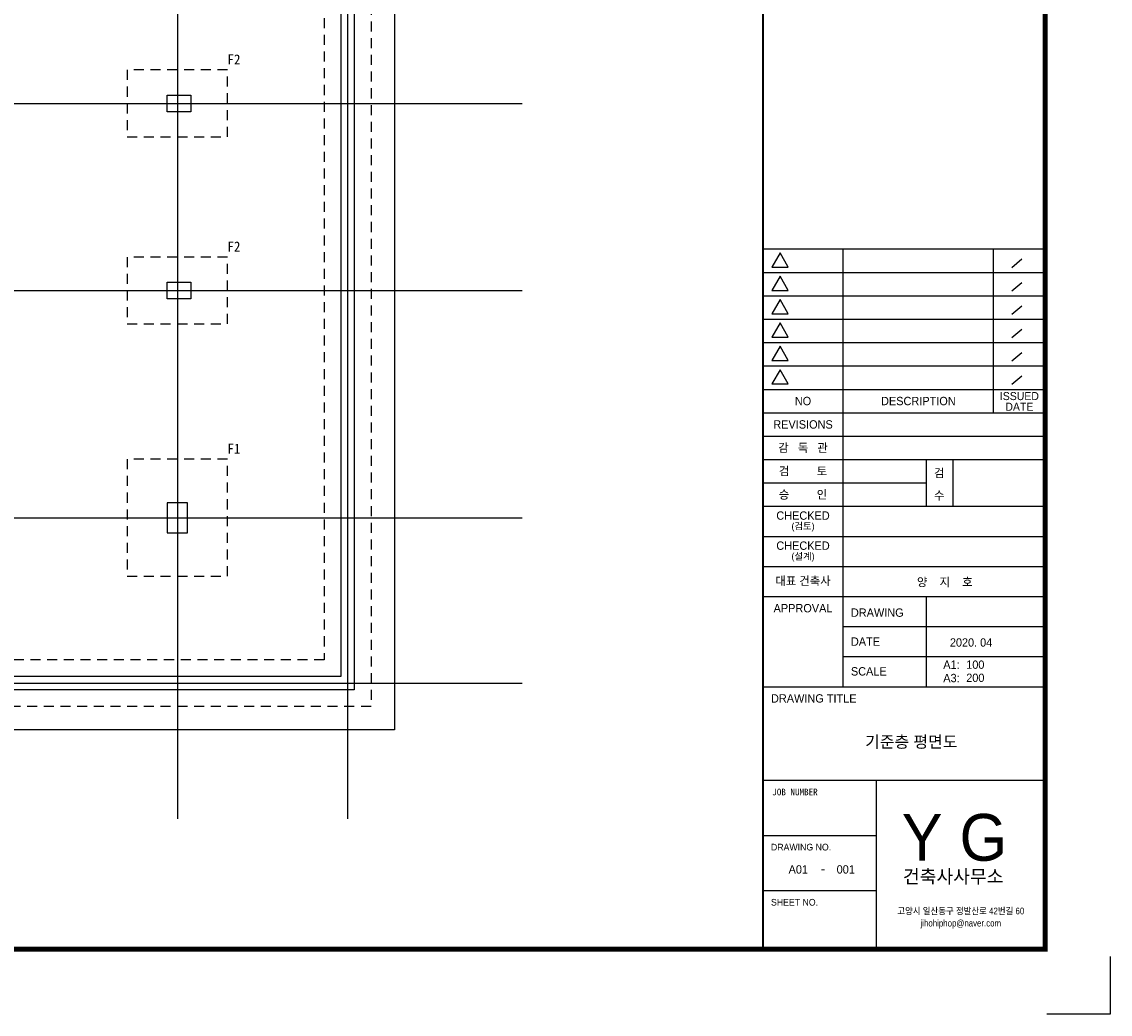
# Model space of a CAD drawing. Header units: inches. Extents: x 3669471 to 3753571, y -5560604 to -5501204.
# Tile 3 of 4: x 3720975 to 3753571, y -5560604 to -5530904. Entities that reach past the tile are written whole.
import ezdxf
from ezdxf.enums import TextEntityAlignment as Align

# ---------------------------------------------------------------- set-up
doc = ezdxf.new("R2010")
doc.units = ezdxf.units.IN
doc.header["$MEASUREMENT"] = 0
doc.linetypes.add('CEN', pattern=[66, 60, -2, 2, -2])
doc.linetypes.add('HID', pattern=[5, 3, -2])
for name, color, linetype in [('0-TEX(타이틀)', 2, 'CONTINUOUS'), ('3', 3, 'CONTINUOUS'), ('A_GE_FORM', 7, 'CONTINUOUS'), ('A_GE_TEXT', 3, 'CONTINUOUS'), ('CEN', 13, 'CEN'), ('FOOT', 4, 'HID'), ('SY', 1, 'CONTINUOUS'), ('TE1-F', 5, 'CONTINUOUS'), ('WA1', 2, 'CONTINUOUS')]:
    doc.layers.add(name, color=color, linetype=linetype)
doc.styles.add('굴림', font='txt')
doc.styles.add('나눔고딕', font='txt')
doc.styles.add('돋움', font='txt')
doc.styles.add('돋움체', font='txt')
doc.styles.add('울릉도L', font='HYWULM.TTF')

# ---------------------------------------------------------------- blocks, each defined once
blk = doc.blocks.new('sheet _서영')
at = {"layer": 'A_GE_FORM', "color": 161}
for p, q in [((-361952.99, -1058829.43), (-361868.89, -1058829.43)), ((-361928.99, -1058960.43), (-361928.99, -1058829.43)), ((-361883.91, -1058878.43), (-361883.91, -1058829.43)), ((-361875.5, -1058832.51), (-361878.46, -1058835.03)), ((-361952.99, -1058836.43), (-361868.89, -1058836.43)), ((-361875.5, -1058839.51), (-361878.46, -1058842.03)), ((-361952.99, -1058843.43), (-361868.89, -1058843.43)), ((-361875.5, -1058846.51), (-361878.46, -1058849.03)), ((-361952.99, -1058850.43), (-361868.89, -1058850.43)), ((-361875.5, -1058853.51), (-361878.46, -1058856.03)), ((-361952.99, -1058857.43), (-361868.89, -1058857.43)), ((-361875.5, -1058860.51), (-361878.46, -1058863.03)), ((-361952.99, -1058864.43), (-361868.89, -1058864.43)), ((-361875.5, -1058867.51), (-361878.46, -1058870.03)), ((-361952.99, -1058871.43), (-361868.89, -1058871.43)), ((-361952.99, -1058878.43), (-361868.49, -1058878.43)), ((-361952.99, -1058885.43), (-361868.49, -1058885.43)), ((-361952.99, -1058892.43), (-361868.49, -1058892.43)), ((-361903.99, -1058906.43), (-361903.99, -1058892.43)), ((-361895.99, -1058906.43), (-361895.99, -1058892.43)), ((-361952.99, -1058899.43), (-361903.99, -1058899.43)), ((-361952.99, -1058906.43), (-361868.49, -1058906.43)), ((-361952.99, -1058915.43), (-361868.49, -1058915.43)), ((-361952.99, -1058924.43), (-361868.49, -1058924.43)), ((-361952.99, -1058933.43), (-361868.49, -1058933.43)), ((-361903.99, -1058960.43), (-361903.99, -1058933.43)), ((-361928.99, -1058942.43), (-361868.49, -1058942.43)), ((-361928.99, -1058951.43), (-361868.49, -1058951.43)), ((-361952.99, -1058960.43), (-361868.49, -1058960.43)), ((-361952.99, -1058988.43), (-361868.49, -1058988.43)), ((-361918.99, -1059038.93), (-361918.99, -1058988.43)), ((-361952.99, -1059004.93), (-361918.99, -1059004.93)), ((-361952.99, -1059021.43), (-361918.99, -1059021.43))]:
    blk.add_line(p, q, dxfattribs=at)
at = {"layer": 'A_GE_FORM'}
for p, q in [((-361848.99, -1059041.18), (-361848.99, -1059058.43)), ((-361848.99, -1059058.43), (-361867.99, -1059058.43))]:
    blk.add_line(p, q, dxfattribs=at)
at = {"layer": 'A_GE_FORM', "const_width": 1.5}
blk.add_lwpolyline([(-361868.49, -1059038.93), (-362670.49, -1059038.93), (-362670.49, -1058483.93), (-361868.49, -1058483.93)], close=True, dxfattribs=at)
at = {"layer": 'A_GE_FORM', "const_width": 0.6}
blk.add_lwpolyline([(-361952.99, -1059038.93), (-361952.99, -1058483.93)], dxfattribs=at)
at = {"layer": 'A_GE_FORM', "color": 7}
for points in [[(-361947.88, -1058830.55), (-361950.34, -1058834.82), (-361945.41, -1058834.82)], [(-361947.88, -1058837.55), (-361950.34, -1058841.82), (-361945.41, -1058841.82)], [(-361947.88, -1058844.55), (-361950.34, -1058848.82), (-361945.41, -1058848.82)], [(-361947.88, -1058851.55), (-361950.34, -1058855.82), (-361945.41, -1058855.82)], [(-361947.88, -1058858.55), (-361950.34, -1058862.82), (-361945.41, -1058862.82)], [(-361947.88, -1058865.55), (-361950.34, -1058869.82), (-361945.41, -1058869.82)]]:
    blk.add_lwpolyline(points, close=True, dxfattribs=at)
at = {"layer": 'A_GE_TEXT'}
for s, height, style, p in [('NO', 2.5, '돋움', (-361940.99, -1058874.93)), ('DESCRIPTION', 2.5, '돋움', (-361906.45, -1058874.93)), ('ISSUED', 2.4, '돋움', (-361876.2, -1058873.45)), ('DATE', 2.4, '돋움', (-361876.2, -1058876.65)), ('REVISIONS', 2.5, '돋움', (-361940.99, -1058881.93)), ('감   독   관', 2.5, '돋움', (-361940.99, -1058888.93)), ('검         토', 2.5, '돋움', (-361940.99, -1058895.93)), ('승         인', 2.5, '돋움', (-361940.99, -1058902.93)), ('CHECKED', 2.5, '돋움', (-361940.99, -1058909.21)), ('(검토)', 2, '돋움', (-361940.99, -1058912.39)), ('CHECKED', 2.5, '돋움', (-361940.99, -1058918.21)), ('(설계)', 2, '돋움', (-361940.99, -1058921.39)), ('대표 건축사', 2.5, '돋움', (-361940.99, -1058928.78)), ('APPROVAL', 2.5, '돋움', (-361940.99, -1058936.93)), ('-', 2.5, '나눔고딕', (-361934.99, -1059014.93))]:
    blk.add_text(s, height=height, dxfattribs=dict(at, style=style)).set_placement(p, align=Align.MIDDLE_CENTER)
for s, height, style, p in [('검', 2.5, '돋움', (-361901.77, -1058897.75)), ('수', 2.5, '돋움', (-361901.77, -1058904.47)), ('Y G', 14, '울릉도L', (-361911.43, -1059012.51)), ('건축사사무소', 4, '돋움', (-361911.07, -1059019.2))]:
    blk.add_text(s, height=height, dxfattribs=dict(at, style=style)).set_placement(p)
for s, height, style, p in [('DRAWING', 2.5, '돋움', (-361926.65, -1058938.25)), ('DATE', 2.5, '돋움', (-361926.65, -1058946.92)), ('A1:', 2.5, '돋움', (-361898.99, -1058953.83)), ('SCALE', 2.5, '돋움', (-361926.65, -1058955.83)), ('A3:', 2.5, '돋움', (-361898.99, -1058957.83)), ('DRAWING TITLE', 2.5, '돋움', (-361950.58, -1058963.93)), ('JOB NUMBER', 2, '나눔고딕', (-361950.2, -1058991.93)), ('DRAWING NO.', 2, '돋움', (-361950.59, -1059008.43)), ('SHEET NO.', 2, '돋움', (-361950.59, -1059024.93))]:
    blk.add_text(s, height=height, dxfattribs=dict(at, style=style)).set_placement(p, align=Align.MIDDLE_LEFT)
at = {"layer": 'A_GE_TEXT', "style": '돋움', "width": 0.9}
for s, p in [('고양시 일산동구 정발산로 42번길 60', (-361893.74, -1059027.54)), ('jihohiphop@naver.com', (-361893.74, -1059031.18))]:
    blk.add_text(s, height=2, dxfattribs=at).set_placement(p, align=Align.MIDDLE_CENTER)

msp = doc.modelspace()

# ---------------------------------------------------------------- linework, layer by layer
at = {"layer": 'CEN'}
for p, q in [((3725634.29, -5510409.833), (3725634.29, -5554758.274)), ((3730734.29, -5510409.833), (3730734.29, -5554758.274)), ((3685098.874, -5533345.309), (3735957.54, -5533345.309)), ((3685098.874, -5538945.309), (3735957.54, -5538945.309)), ((3685098.874, -5545745.309), (3735957.54, -5545745.309)), ((3685098.874, -5550695.309), (3735957.54, -5550695.309))]:
    msp.add_line(p, q, dxfattribs=at)
at = {"layer": 'FOOT', "ltscale": 100}
for points in [[(3724834.29, -5520895.309), (3731434.29, -5520895.309), (3731434.29, -5551395.309), (3688634.29, -5551395.309), (3688634.29, -5520895.309), (3718134.29, -5520895.309)], [(3724834.29, -5520895.309), (3724834.29, -5522295.309), (3730034.29, -5522295.309), (3730034.29, -5549995.309), (3690034.29, -5549995.309), (3690034.29, -5522295.309), (3718134.29, -5522295.309)]]:
    msp.add_lwpolyline(points, dxfattribs=at)
for points in [[(3724134.29, -5534345.309), (3727134.29, -5534345.309), (3727134.29, -5532345.309), (3724134.29, -5532345.309)], [(3724134.29, -5539945.309), (3727134.29, -5539945.309), (3727134.29, -5537945.309), (3724134.29, -5537945.309)], [(3724134.29, -5547495.309), (3727134.29, -5547495.309), (3727134.29, -5543995.309), (3724134.29, -5543995.309)]]:
    msp.add_lwpolyline(points, close=True, dxfattribs=at)
at = {"layer": 'SY', "ltscale": 1000}
msp.add_lwpolyline([(3724834.29, -5520895.309), (3725534.29, -5520195.309), (3732134.29, -5520195.309), (3732134.29, -5552095.309), (3687934.29, -5552095.309), (3687934.29, -5520195.309), (3693534.29, -5520195.309), (3694234.29, -5520895.309)], dxfattribs=at)
at = {"layer": 'WA1'}
for points in [[(3725634.29, -5521395.309), (3730934.29, -5521395.309), (3730934.29, -5550895.309), (3689134.29, -5550895.309), (3689134.29, -5521395.309), (3718134.29, -5521395.309)], [(3725334.29, -5521795.309), (3730534.29, -5521795.309), (3730534.29, -5550495.309), (3689534.29, -5550495.309), (3689534.29, -5521795.309), (3718134.29, -5521795.309)]]:
    msp.add_lwpolyline(points, dxfattribs=at)
for points in [[(3726034.29, -5533095.309), (3726034.29, -5533595.309), (3725334.29, -5533595.309), (3725334.29, -5533095.309)], [(3726034.29, -5538695.309), (3726034.29, -5539195.309), (3725334.29, -5539195.309), (3725334.29, -5538695.309)], [(3725334.29, -5546195.309), (3725934.29, -5546195.309), (3725934.29, -5545295.309), (3725334.29, -5545295.309)]]:
    msp.add_lwpolyline(points, close=True, dxfattribs=at)

# ---------------------------------------------------------------- block references
at = {"layer": '3', "xscale": 100, "yscale": 100, "zscale": 100}
msp.add_blockref('sheet _서영', (39938470.4, 100345239.336), dxfattribs=at)

# ---------------------------------------------------------------- texts
at = {"layer": '0-TEX(타이틀)', "style": '굴림'}
for s, height, p in [('양    지    호', 250, (3749450.838, -5547672.166)), ('2020. 04', 248.6667, (3750036.865, -5549479.331)), ('100', 248.6667, (3749802.865, -5550142.547)), ('200', 248.6667, (3749802.865, -5550536.744)), ('A01', 250, (3744520.684, -5556271.135)), ('001', 250, (3745924.204, -5556271.135))]:
    msp.add_text(s, height=height, dxfattribs=at).set_placement(p, align=Align.MIDDLE_RIGHT)
msp.add_text('기준층 평면도', height=350, dxfattribs=at).set_placement((3747614.39, -5552451.652), align=Align.MIDDLE_CENTER)
at = {"layer": 'TE1-F', "style": '돋움체'}
for s, p in [('F2', (3727135.237, -5532180.431)), ('F2', (3727135.237, -5537780.431)), ('F1', (3727135.237, -5543830.431))]:
    msp.add_text(s, height=300, dxfattribs=at).set_placement(p)

doc.saveas('drawing.dxf')
